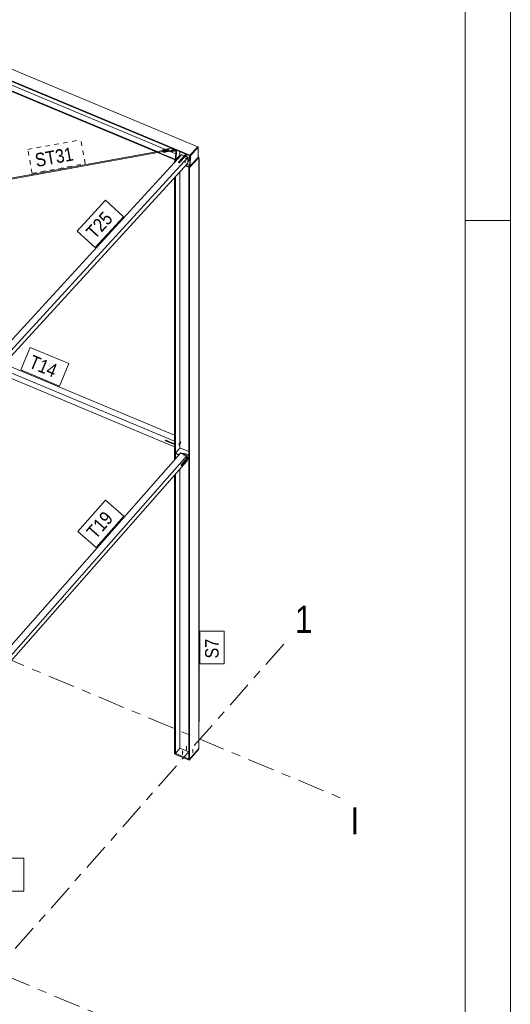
# Model space of a CAD drawing. Header units: millimetres. Extents: x -698 to 216, y -34 to 576.
# Tile 84 of 88: x 162 to 216, y 177 to 286. Entities that reach past the tile are written whole.
import ezdxf

# ---------------------------------------------------------------- set-up
doc = ezdxf.new("R2010")
doc.units = ezdxf.units.MM
for name, pattern in [('XKITLINE00', [0]), ('XKITLINE02', [4, 2, -2]), ('XKITLINE03', [6, 3, -1, 1, -1]), ('XKITLINE04', [3, 0.5, -0.5, 0.5, -0.5, 0.5, -0.5])]:
    doc.linetypes.add(name, pattern=pattern)
for name, color, linetype, lineweight in [('Arkusz rysunku', 3, 'Continuous', 0), ('Element', 2, 'Continuous', 0), ('Spoina', 1, 'Continuous', 0), ('Znak elementu', 2, 'Continuous', 0), ('Śruba', 3, 'Continuous', 0)]:
    doc.layers.add(name, color=color, linetype=linetype, lineweight=lineweight)
doc.styles.add('ARIAL', font='ARIAL.TTF')

msp = doc.modelspace()

# ---------------------------------------------------------------- hatches: boundary and pattern name
at = {"layer": 'Śruba'}
for points in [[(178.47, 271.36), (178.46, 271.36), (178.45, 271.37), (178.44, 271.37), (178.43, 271.38), (178.42, 271.38), (178.42, 271.39), (178.42, 271.4), (178.42, 271.41), (178.43, 271.41), (178.43, 271.42), (178.44, 271.43), (178.45, 271.43), (178.46, 271.43), (178.47, 271.44), (178.48, 271.44), (178.49, 271.44), (178.5, 271.43), (178.51, 271.43), (178.52, 271.42), (178.53, 271.42), (178.53, 271.41), (178.54, 271.4), (178.54, 271.4), (178.54, 271.39), (178.53, 271.38), (178.53, 271.38), (178.52, 271.37), (178.51, 271.36), (178.5, 271.36), (178.49, 271.36), (178.48, 271.36)], [(180.14, 270.59), (180.15, 270.6), (180.15, 270.6), (180.16, 270.61), (180.16, 270.62), (180.17, 270.62), (180.17, 270.62), (180.18, 270.62), (180.18, 270.62), (180.18, 270.61), (180.19, 270.61), (180.19, 270.6), (180.19, 270.59), (180.18, 270.58), (180.18, 270.57), (180.18, 270.56), (180.17, 270.55), (180.17, 270.54), (180.16, 270.53), (180.15, 270.52), (180.15, 270.52), (180.14, 270.51), (180.14, 270.51), (180.13, 270.51), (180.13, 270.52), (180.13, 270.52), (180.13, 270.53), (180.13, 270.54), (180.13, 270.54), (180.13, 270.55), (180.13, 270.56), (180.14, 270.58)], [(179.79, 237.48), (179.78, 237.49), (179.77, 237.49), (179.76, 237.49), (179.75, 237.5), (179.75, 237.51), (179.74, 237.52), (179.74, 237.52), (179.74, 237.53), (179.75, 237.54), (179.75, 237.55), (179.76, 237.55), (179.77, 237.56), (179.78, 237.56), (179.79, 237.56), (179.8, 237.56), (179.81, 237.56), (179.82, 237.56), (179.83, 237.56), (179.84, 237.55), (179.85, 237.55), (179.85, 237.54), (179.86, 237.53), (179.86, 237.52), (179.86, 237.52), (179.85, 237.51), (179.85, 237.5), (179.84, 237.49), (179.83, 237.49), (179.82, 237.49), (179.81, 237.48), (179.8, 237.48)], [(180.07, 237.36), (180.06, 237.37), (180.05, 237.37), (180.04, 237.38), (180.04, 237.38), (180.03, 237.39), (180.03, 237.4), (180.03, 237.4), (180.03, 237.41), (180.03, 237.42), (180.04, 237.43), (180.04, 237.43), (180.05, 237.44), (180.06, 237.44), (180.07, 237.44), (180.09, 237.44), (180.1, 237.44), (180.11, 237.44), (180.12, 237.44), (180.13, 237.43), (180.13, 237.43), (180.14, 237.42), (180.14, 237.41), (180.14, 237.4), (180.14, 237.4), (180.14, 237.39), (180.13, 237.38), (180.13, 237.38), (180.12, 237.37), (180.11, 237.37), (180.1, 237.36), (180.09, 237.36)], [(179.63, 204.46), (179.62, 204.47), (179.61, 204.47), (179.6, 204.47), (179.59, 204.47), (179.59, 204.48), (179.58, 204.48), (179.57, 204.48), (179.57, 204.49), (179.56, 204.49), (179.56, 204.5), (179.55, 204.5), (179.55, 204.51), (179.55, 204.52), (179.55, 204.52), (179.55, 204.53), (179.55, 204.53), (179.55, 204.54), (179.55, 204.55), (179.55, 204.55), (179.56, 204.56), (179.56, 204.56), (179.57, 204.57), (179.57, 204.57), (179.58, 204.58), (179.59, 204.58), (179.59, 204.58), (179.6, 204.59), (179.61, 204.59), (179.62, 204.59), (179.63, 204.59), (179.64, 204.59), (179.65, 204.59), (179.66, 204.59), (179.66, 204.59), (179.67, 204.59), (179.68, 204.58), (179.69, 204.58), (179.7, 204.58), (179.7, 204.57), (179.71, 204.57), (179.71, 204.56), (179.72, 204.56), (179.72, 204.55), (179.73, 204.55), (179.73, 204.54), (179.73, 204.53), (179.73, 204.53), (179.73, 204.52), (179.73, 204.52), (179.73, 204.51), (179.72, 204.5), (179.72, 204.5), (179.71, 204.49), (179.71, 204.49), (179.7, 204.48), (179.7, 204.48), (179.69, 204.48), (179.68, 204.47), (179.67, 204.47), (179.66, 204.47), (179.66, 204.47), (179.65, 204.46), (179.64, 204.46)]]:
    msp.add_hatch(color=256, dxfattribs=at).paths.add_polyline_path(points, flags=17)

# ---------------------------------------------------------------- linework, layer by layer
at = {"layer": 'Arkusz rysunku', "linetype": 'XKITLINE00', "lineweight": 0}
for p, q in [((215.98, -33.51), (215.98, 576.49)), ((210.98, -28.51), (210.98, 571.49)), ((215.98, 263.49), (210.98, 263.49))]:
    msp.add_line(p, q, dxfattribs=at)
at = {"layer": 'Element', "linetype": 'XKITLINE00', "lineweight": 0}
for p, q in [((103.14, 304.32), (181.32, 271.66)), ((102.28, 303.37), (180.46, 270.72)), ((102.28, 303.31), (180.46, 270.65)), ((146.34, 284.47), (177.69, 271.38)), ((146.38, 283.82), (176.81, 271.12)), ((146.4, 283.75), (176.7, 271.1)), ((151.08, 266.46), (178.11, 271.35)), ((151.12, 266.37), (177.49, 271.14)), ((176.87, 271.03), (178.97, 270.15)), ((176.98, 271.04), (179.01, 270.2)), ((177.43, 271.33), (178.41, 271.51)), ((177.43, 271.27), (177.43, 271.33)), ((177.46, 271.25), (177.43, 271.33)), ((177.44, 271.23), (177.43, 271.27)), ((178.1, 271.37), (177.46, 271.25)), ((177.46, 271.23), (177.46, 271.25)), ((177.49, 271.18), (178.13, 271.3)), ((177.49, 271.12), (177.49, 271.18)), ((177.53, 271.1), (177.49, 271.18)), ((177.53, 271.04), (177.49, 271.12)), ((178.61, 271.3), (177.53, 271.1)), ((178.61, 271.24), (177.53, 271.04)), ((177.53, 271.04), (177.53, 271.1)), ((178.1, 271.35), (178.1, 271.37)), ((178.11, 271.35), (178.1, 271.37)), ((178.12, 271.34), (178.11, 271.35)), ((178.13, 271.3), (178.12, 271.34)), ((178.13, 271.3), (178.12, 271.32)), ((178.13, 271.3), (178.13, 271.3)), ((178.2, 271.16), (178.33, 271.11)), ((178.26, 271.48), (178.32, 271.55)), ((178.33, 271.1), (178.3, 271.18)), ((178.89, 271.2), (178.33, 271.1)), ((178.34, 271.17), (178.33, 271.19)), ((178.33, 271.1), (178.34, 271.17)), ((178.34, 271.17), (178.89, 271.27)), ((178.34, 271.11), (178.89, 270.88)), ((178.66, 271.37), (178.61, 271.3)), ((178.61, 271.24), (178.66, 271.31)), ((178.61, 271.24), (178.61, 271.3)), ((178.65, 271.41), (178.66, 271.37)), ((178.66, 271.31), (178.66, 271.37)), ((178.87, 270.26), (178.89, 271.31)), ((178.95, 271.28), (178.93, 270.24)), ((179.2, 269.95), (179.98, 270.81)), ((179.24, 270.57), (179.35, 270.85)), ((179.35, 270.85), (179.35, 271.12)), ((179.55, 270.78), (179.53, 270.76)), ((179.85, 270.66), (179.55, 270.78)), ((179.98, 270.6), (179.98, 270.85)), ((180.05, 270.57), (180.06, 270.82)), ((180.46, 270.72), (181.32, 271.66)), ((180.46, 270.7), (181.32, 271.64)), ((181.38, 271.62), (180.52, 270.67)), ((181.32, 271.66), (181.32, 271.64)), ((181.32, 271.64), (181.38, 271.62)), ((181.36, 270.48), (181.38, 271.62)), ((158.64, 247.99), (179.53, 270.76)), ((159.34, 247.08), (180.23, 269.85)), ((159.36, 247.7), (180.24, 270.47)), ((178.76, 270.03), (178.8, 270.07)), ((178.76, 270.03), (178.83, 270)), ((178.76, 269.93), (178.76, 270.03)), ((178.8, 270.09), (178.89, 270.18)), ((178.8, 270.09), (178.8, 270.02)), ((178.8, 270.09), (178.88, 270.06)), ((178.8, 270.02), (178.83, 270)), ((178.87, 270.26), (178.93, 270.24)), ((178.93, 270.24), (179.24, 270.57)), ((179.27, 269.92), (179.2, 269.95)), ((179.2, 269.92), (179.2, 269.95)), ((179.2, 269.92), (179.27, 269.89)), ((179.98, 270.7), (179.27, 269.92)), ((179.27, 269.89), (179.92, 270.6)), ((179.27, 269.92), (179.27, 269.89)), ((179.29, 270.71), (179.43, 270.65)), ((179.53, 270.76), (179.83, 270.64)), ((179.53, 270.76), (179.83, 270.64)), ((179.94, 270.62), (179.92, 270.6)), ((179.92, 270.6), (180.24, 270.47)), ((179.92, 270.6), (180.24, 270.47)), ((180.26, 270.48), (179.94, 270.62)), ((180.08, 269.69), (180.43, 269.54)), ((180.12, 269.73), (180.44, 269.6)), ((180.23, 269.85), (180.24, 270.47)), ((180.24, 270.47), (180.23, 269.85)), ((180.23, 269.85), (180.24, 269.86)), ((180.24, 269.86), (180.26, 270.48)), ((180.26, 270.48), (180.24, 270.47)), ((180.25, 270.01), (180.34, 270.11)), ((180.34, 270.11), (180.45, 270.38)), ((181.41, 270.49), (180.37, 269.36)), ((181.44, 270.48), (180.4, 269.35)), ((180.4, 270.25), (180.45, 270.23)), ((180.43, 269.56), (180.46, 270.7)), ((180.45, 270.38), (180.46, 270.65)), ((180.46, 270.65), (180.46, 270.72)), ((180.52, 270.67), (180.46, 270.7)), ((180.49, 269.53), (180.52, 270.67)), ((181.36, 270.48), (180.49, 269.53)), ((181.36, 270.59), (181.41, 270.57)), ((181.36, 270.51), (181.41, 270.57)), ((181.41, 270.57), (181.41, 270.49)), ((181.41, 270.49), (181.44, 270.48)), ((181.44, 270.48), (181.44, 204.92)), ((181.44, 270.37), (181.49, 270.35)), ((181.49, 270.35), (181.44, 270.3)), ((181.49, 270.35), (181.49, 238.4)), ((179.35, 238.16), (179.35, 268.89)), ((179.95, 269.54), (180.37, 269.36)), ((179.99, 269.59), (180.37, 269.44)), ((180.32, 269.38), (180.32, 269.38)), ((180.32, 269.38), (180.4, 269.35)), ((180.32, 203.77), (180.32, 269.38)), ((180.37, 269.44), (180.47, 269.54)), ((180.37, 269.36), (180.37, 269.44)), ((180.4, 269.35), (180.4, 203.74)), ((180.43, 269.54), (180.44, 269.6)), ((180.49, 269.53), (180.43, 269.56)), ((180.45, 269.55), (180.43, 269.54)), ((178.76, 236.95), (178.76, 268.25)), ((178.85, 237.05), (178.85, 268.34)), ((159.36, 247.1), (178.76, 239)), ((159.81, 247.59), (178.76, 239.67)), ((159.24, 246.55), (178.76, 238.39)), ((177.75, 239.11), (177.77, 239.14)), ((177.75, 239.05), (177.75, 239.11)), ((177.75, 239.11), (178.76, 238.69)), ((177.77, 239.14), (178.76, 238.73)), ((178.76, 238.63), (177.75, 239.05)), ((178.85, 237.69), (179.24, 238.14)), ((179.24, 238.14), (179.53, 238.19)), ((179.53, 238.19), (180.32, 237.86)), ((181.49, 238.4), (181.44, 238.35)), ((181.49, 238.34), (181.44, 238.29)), ((181.45, 238.36), (181.49, 238.34)), ((181.49, 238.34), (181.49, 207.94)), ((179.42, 237.69), (159.24, 214.81)), ((159.24, 213.7), (180.13, 237.4)), ((178.85, 237.63), (178.85, 237.69)), ((178.85, 237.69), (179.26, 237.52)), ((178.85, 237.63), (179.23, 237.47)), ((179.44, 237.71), (179.42, 237.69)), ((180.13, 237.4), (179.42, 237.69)), ((179.42, 237.69), (180.13, 237.4)), ((179.44, 237.71), (180.15, 237.42)), ((180.13, 237.12), (179.48, 236.39)), ((179.52, 236.37), (180.32, 237.28)), ((180.32, 237.22), (179.52, 236.31)), ((179.61, 237.64), (179.84, 237.68)), ((179.84, 237.68), (180.26, 237.5)), ((180.13, 237.4), (180.15, 237.42)), ((180.13, 237.12), (180.13, 237.4)), ((180.13, 237.4), (180.13, 237.12)), ((180.13, 237.12), (180.15, 237.14)), ((180.13, 237.01), (180.13, 236.79)), ((180.13, 236.79), (180.13, 237.01)), ((180.15, 237.42), (180.15, 237.14)), ((180.15, 237.03), (180.15, 236.81)), ((180.19, 237.07), (180.32, 237.02)), ((180.23, 237.12), (180.32, 237.08)), ((180.26, 237.5), (180.32, 237.35)), ((180.13, 236.79), (159.24, 213.1)), ((179.35, 204.96), (179.35, 235.91)), ((179.48, 236.39), (179.48, 236.33)), ((179.48, 236.39), (179.52, 236.37)), ((179.52, 236.31), (179.48, 236.33)), ((179.52, 236.31), (179.52, 236.37)), ((180.15, 236.81), (180.13, 236.79)), ((178.76, 204.42), (178.76, 235.24)), ((178.85, 204.39), (178.85, 235.34)), ((181.49, 207.94), (181.44, 207.89)), ((178.76, 204.42), (178.85, 204.39)), ((180.37, 203.75), (178.8, 204.41)), ((178.8, 204.29), (178.8, 204.41)), ((180.37, 203.63), (178.8, 204.29)), ((178.85, 204.39), (179.35, 204.96)), ((179.35, 204.96), (180.32, 204.55)), ((180.37, 203.63), (181.41, 204.81)), ((180.4, 203.74), (181.44, 204.92)), ((181.41, 204.81), (181.41, 204.87)), ((180.32, 203.77), (180.4, 203.74)), ((180.37, 203.63), (180.37, 203.75))]:
    msp.add_line(p, q, dxfattribs=at)
at = {"layer": 'Spoina', "linetype": 'XKITLINE03', "lineweight": 0}
for p, q in [((-33.87, 260.73), (174.55, 173.68)), ((76.22, 249.97), (197.24, 199.42)), ((-9.51, -10.79), (191.08, 216.76))]:
    msp.add_line(p, q, dxfattribs=at)
at = {"layer": 'Znak elementu', "linetype": 'XKITLINE04', "lineweight": 0}
for p, q in [((162.47, 271.37), (168.36, 272.43)), ((168.84, 269.78), (168.36, 272.43)), ((162.96, 268.71), (162.47, 271.37)), ((162.96, 268.71), (168.84, 269.78))]:
    msp.add_line(p, q, dxfattribs=at)
at = {"layer": 'Znak elementu', "linetype": 'XKITLINE00', "lineweight": 0}
for p, q in [((167.97, 262.3), (171.11, 265.73)), ((173.1, 263.9), (171.11, 265.73)), ((169.96, 260.48), (173.1, 263.9)), ((169.96, 260.48), (167.97, 262.3)), ((161.7, 246.91), (162.74, 249.4)), ((162.74, 249.4), (167.02, 247.61)), ((161.7, 246.91), (165.98, 245.12)), ((165.98, 245.12), (167.02, 247.61)), ((168.03, 229.01), (171.1, 232.49)), ((173.13, 230.71), (171.1, 232.49)), ((170.05, 227.22), (173.13, 230.71)), ((170.05, 227.22), (168.03, 229.01)), ((181.54, 214.32), (181.54, 217.96)), ((184.24, 217.96), (181.54, 217.96)), ((184.24, 214.32), (184.24, 217.96)), ((184.24, 214.32), (181.54, 214.32)), ((162.04, 192.78), (159.34, 192.78)), ((162.04, 189.13), (162.04, 192.78)), ((162.04, 189.13), (159.34, 189.13))]:
    msp.add_line(p, q, dxfattribs=at)
at = {"layer": 'Śruba', "linetype": 'XKITLINE00', "lineweight": 0}
for p, q in [((178.48, 271.46), (178.47, 271.21)), ((179.94, 270.66), (180.23, 270.54)), ((179.8, 237.58), (179.8, 237.34)), ((180.09, 237.46), (180.09, 237.22)), ((179.64, 204.25), (179.64, 204.68))]:
    msp.add_line(p, q, dxfattribs=at)
at = {"layer": 'Śruba', "linetype": 'XKITLINE02', "lineweight": 0}
for p, q in [((179.99, 270.87), (179.98, 270.59)), ((179.51, 270.35), (179.51, 270.07)), ((179.94, 270.17), (179.93, 269.89)), ((179.94, 270.41), (180.22, 270.29)), ((180.42, 270.69), (180.41, 270.41)), ((179.25, 238.78), (179.25, 238.54)), ((179.42, 238.98), (179.42, 238.74)), ((180.07, 204.74), (180.07, 205.18)), ((180.35, 203.95), (180.35, 204.39)), ((180.78, 204.44), (180.78, 204.88))]:
    msp.add_line(p, q, dxfattribs=at)

# ---------------------------------------------------------------- texts
at = {"layer": 'Spoina', "style": 'ARIAL', "width": 0.85}
for s, p in [('1', (192.08, 217.76)), ('I', (198.24, 195.42))]:
    msp.add_text(s, height=3, dxfattribs=at).set_placement(p)
at = {"layer": 'Znak elementu', "style": 'ARIAL', "width": 0.85}
for s, rotation, p in [('ST31', 10.2559, (163.44, 269.41)), ('T25', 47.4696, (169.92, 261.33)), ('T14', -22.6719, (162.48, 247.23)), ('T19', 48.604, (170, 228.07)), ('S7', 90.0002, (183.64, 214.92))]:
    msp.add_text(s, height=1.5, rotation=rotation, dxfattribs=at).set_placement(p)

doc.saveas('drawing.dxf')
